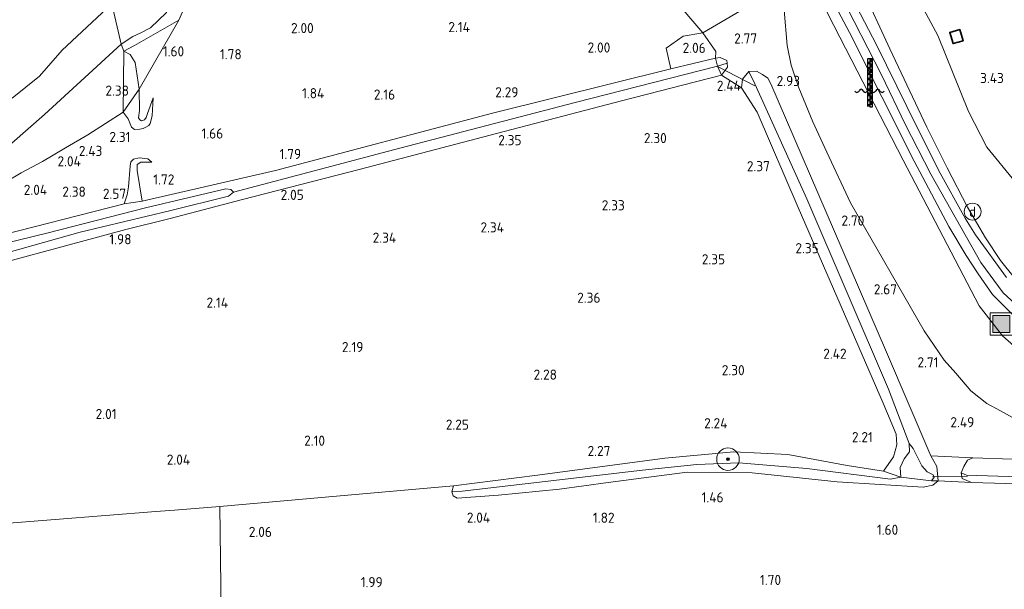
# Model space of a CAD drawing. Extents: x 141961 to 144947, y 416202 to 417778.
# Tile 52 of 122: x 142792 to 142966, y 417420 to 417521. Entities that reach past the tile are written whole.
import ezdxf
from ezdxf.enums import TextEntityAlignment as Align
from ezdxf.lldxf.tags import DXFTag

# ---------------------------------------------------------------- set-up
doc = ezdxf.new("R2010")
doc.units = 0
for name, color, linetype, lineweight in [('B-ME-GR-BOOM-S', 90, 'Continuous', 25), ('B-ME-GR-GRAS-GV', 60, 'Continuous', 13), ('B-ME-GR-RIET-GV', 120, 'Continuous', 13), ('B-ME-GW-TALUD_KRUIN-G', 90, 'Continuous', 18), ('B-ME-GW-TALUD_TEEN-G', 90, 'Continuous', 18), ('B-ME-IE-MEUBILAIR_DIJKPAAL-S', 7, 'Continuous', 25), ('B-ME-IE-MEUBILAIR_WATERWEGMEUBILAIR-S', 150, 'Continuous', 25), ('B-ME-IE-MEUBILAIR_WEGMEUBILAIR-S', 7, 'Continuous', 25), ('B-ME-IE-TERREINAFSCHEIDING_DOORGANG-G', 210, 'Continuous', 18), ('B-ME-IE-TERREINAFSCHEIDING_KUNSTMATIG_HEKWERK-G', 20, 'IE-TERREINAFSCHEIDING-KUNSTMATIG', 18), ('B-ME-KG-KADASTRAAL_DAKRAND-G', 170, 'Continuous', 18), ('B-ME-KW-KUNSTWERK_DUIKER-G', 170, 'Continuous', 18), ('B-ME-OG-BEBOUWING_SCHUUR-GV', 7, 'Continuous', 35), ('B-ME-OG-HOOGTEPUNT-S', 7, 'Continuous', 25), ('B-ME-OG-TERREIN_GROEN_TUIN-GV', 7, 'Continuous', 18), ('B-ME-OG-WATER_GREPPEL-G', 160, 'Continuous', 18), ('B-ME-OG-WATER_POEL-GV', 7, 'Continuous', 18), ('B-ME-OG-WATER_SLOOT-G', 120, 'Continuous', 18), ('B-ME-OG-WATER_SLOOT-GV', 120, 'Continuous', 18), ('B-ME-VH-VERHARDING_ASFALT-GV', 252, 'Continuous', 18), ('B-ME-WH-WINTERBED-G', 150, 'WH-WINTERBED', 18)]:
    doc.layers.add(name, color=color, linetype=linetype, lineweight=lineweight)
doc.styles.add('NLCS-ISO', font='NLCS-ISO.ttf')
doc.styles.add('NLCS-ISO-ANNOTATIVE-T18', font='NLCS-ISO.ttf', dxfattribs={"height": 1.8})
doc.styles.get("Standard").update_dxf_attribs({"font": 'arial.ttf'})
doc.linetypes.add('IE-TERREINAFSCHEIDING-KUNSTMATIG', pattern='A,4,[82,NLCS.SHX,S=0.75,R=90,X=0,Y=0],4,-2', length=10)
tags = doc.linetypes.add('WH-WINTERBED', pattern='A,6,-3.5,["WB",Standard,S=1.8,R=0,X=-1.5,Y=-0.9],-3.5,6,-3.5,6,-3.5,6,-3.5,6,-3.5', length=51).pattern_tags.tags
tags[6] = DXFTag(74, 10)

# ---------------------------------------------------------------- blocks, each defined once
blk = doc.blocks.new('SAL-HOOGTELABEL-SO')
at = {"color": 0, "linetype": 'ByBlock', "lineweight": -2, "style": 'NLCS-ISO-ANNOTATIVE-T18'}
blk.add_attdef('HOOGTE', text='', height=1.8, dxfattribs=at).set_placement((2.79, 0), align=Align.RIGHT)
blk = doc.blocks.new('SGR-BOOM_01-SO')
at = {"linetype": 'ByBlock', "lineweight": 18}
h = blk.add_hatch(color=0, dxfattribs=at)
h.dxf.hatch_style = 1
edge = h.paths.add_edge_path()
edge.add_arc((0, 0), 0.25, 0, 360)
at = {"color": 0, "linetype": 'ByBlock', "lineweight": 18}
for radius in [2, 0.25]:
    blk.add_circle((0, 0), radius, dxfattribs=at)
blk = doc.blocks.new('SIE-WATER_WATERSTANDMETER-SO')
h = blk.add_hatch(color=256)
h.dxf.hatch_style = 1
h.paths.add_polyline_path([(0.46, 5.64), (0, 5.64), (0, 5.17), (0.46, 5.17)])
h = blk.add_hatch(color=256)
h.dxf.hatch_style = 1
h.paths.add_polyline_path([(0, 5.17), (-0.46, 5.17), (-0.46, 4.7), (0, 4.7)])
h = blk.add_hatch(color=256)
h.dxf.hatch_style = 1
h.paths.add_polyline_path([(0, 4.22), (-0.46, 4.22), (-0.46, 3.75), (0, 3.75)])
h = blk.add_hatch(color=256)
h.dxf.hatch_style = 1
h.paths.add_polyline_path([(0.46, 4.7), (0, 4.7), (0, 4.22), (0.46, 4.22)])
h = blk.add_hatch(color=256)
h.dxf.hatch_style = 1
h.paths.add_polyline_path([(0.46, 3.75), (0, 3.75), (0, 3.28), (0.46, 3.28)])
h = blk.add_hatch(color=256)
h.dxf.hatch_style = 1
h.paths.add_polyline_path([(0, 3.28), (-0.46, 3.28), (-0.46, 2.81), (0, 2.81)])
h = blk.add_hatch(color=256)
h.dxf.hatch_style = 1
h.paths.add_polyline_path([(0, 2.34), (-0.46, 2.34), (-0.46, 1.86), (0, 1.86)])
h = blk.add_hatch(color=256)
h.dxf.hatch_style = 1
h.paths.add_polyline_path([(0.46, 2.81), (0, 2.81), (0, 2.34), (0.46, 2.34)])
h = blk.add_hatch(color=256)
h.dxf.hatch_style = 1
h.paths.add_polyline_path([(0.46, 1.86), (0, 1.86), (0, 1.39), (0.46, 1.39)])
h = blk.add_hatch(color=256)
h.dxf.hatch_style = 1
h.paths.add_polyline_path([(0, 1.39), (-0.46, 1.39), (-0.46, 0.92), (0, 0.92)])
h = blk.add_hatch(color=256)
h.dxf.hatch_style = 1
h.paths.add_polyline_path([(0, 0.45), (-0.46, 0.45), (-0.46, -0.02), (0, -0.02)])
h = blk.add_hatch(color=256)
h.dxf.hatch_style = 1
h.paths.add_polyline_path([(0.46, 0.92), (0, 0.92), (0, 0.45), (0.46, 0.45)])
h = blk.add_hatch(color=256)
h.dxf.hatch_style = 1
h.paths.add_polyline_path([(0, -0.49), (-0.46, -0.49), (-0.46, -0.97), (0, -0.97)])
h = blk.add_hatch(color=256)
h.dxf.hatch_style = 1
h.paths.add_polyline_path([(0, -1.44), (-0.46, -1.44), (-0.46, -1.91), (0, -1.91)])
h = blk.add_hatch(color=256)
h.dxf.hatch_style = 1
h.paths.add_polyline_path([(0.46, -0.02), (0, -0.02), (0, -0.49), (0.46, -0.49)])
h = blk.add_hatch(color=256)
h.dxf.hatch_style = 1
h.paths.add_polyline_path([(0.46, -0.97), (0, -0.97), (0, -1.44), (0.46, -1.44)])
h = blk.add_hatch(color=256)
h.dxf.hatch_style = 1
h.paths.add_polyline_path([(0, -2.38), (-0.46, -2.38), (-0.46, -2.85), (0, -2.85)])
h = blk.add_hatch(color=256)
h.dxf.hatch_style = 1
h.paths.add_polyline_path([(0.46, -1.91), (0, -1.91), (0, -2.38), (0.46, -2.38)])
blk.add_lwpolyline([(0.46, -2.79), (0.46, 5.64), (-0.46, 5.64), (-0.46, -2.79)])
for points in [[(0.46, 5.64), (0, 5.64), (0, 5.17), (0.46, 5.17)], [(0.46, 5.17), (0, 5.17), (0, 4.7), (0.46, 4.7)], [(0.46, 4.7), (0, 4.7), (0, 4.22), (0.46, 4.22)], [(0.46, 4.22), (0, 4.22), (0, 3.75), (0.46, 3.75)], [(0.46, 3.75), (0, 3.75), (0, 3.28), (0.46, 3.28)], [(0.46, 3.28), (0, 3.28), (0, 2.81), (0.46, 2.81)], [(0.46, 2.81), (0, 2.81), (0, 2.34), (0.46, 2.34)], [(0.46, 2.34), (0, 2.34), (0, 1.86), (0.46, 1.86)], [(0.46, 1.86), (0, 1.86), (0, 1.39), (0.46, 1.39)], [(0.46, 1.39), (0, 1.39), (0, 0.92), (0.46, 0.92)], [(0.46, 0.92), (0, 0.92), (0, 0.45), (0.46, 0.45)], [(0.46, 0.45), (0, 0.45), (0, -0.02), (0.46, -0.02)], [(0.46, -0.02), (0, -0.02), (0, -0.49), (0.46, -0.49)], [(0.46, -0.49), (0, -0.49), (0, -0.97), (0.46, -0.97)], [(0.46, -0.97), (0, -0.97), (0, -1.44), (0.46, -1.44)], [(0.46, -1.44), (0, -1.44), (0, -1.91), (0.46, -1.91)], [(0.46, -1.91), (0, -1.91), (0, -2.38), (0.46, -2.38)], [(0.46, -2.38), (0, -2.38), (0, -2.85), (0.46, -2.85)]]:
    blk.add_lwpolyline(points, close=True)
for centre, radius, start, end in [((-1.55, -0.12), 0.381, 16.8947, 163.1053), ((-0.08, -0.12), 0.381, 16.8947, 163.1053), ((1.4, -0.12), 0.381, 16.8947, 163.1053), ((-2.31, 0.11), 0.413, 196.8947, 343.1053), ((-0.82, 0.1), 0.391, 196.8947, 343.1053), ((0.66, 0.1), 0.391, 196.8947, 343.1053), ((2.16, 0.11), 0.413, 196.8947, 343.1053)]:
    blk.add_arc(centre, radius, start, end)
blk = doc.blocks.new('SIE-WEG_AFVALBAK-SO')
at = {"linetype": 'ByBlock', "lineweight": 18}
h = blk.add_hatch(color=0, dxfattribs=at)
h.dxf.hatch_style = 1
h.paths.add_polyline_path([(-1.5, -1.5), (1.5, -1.5), (1.5, 1.5), (-1.5, 1.5)])
at = {"color": 0, "linetype": 'ByBlock', "lineweight": 18}
for points in [[(-2, -2), (2, -2), (2, 2), (-2, 2)], [(-1.5, -1.5), (1.5, -1.5), (1.5, 1.5), (-1.5, 1.5)]]:
    blk.add_lwpolyline(points, close=True, dxfattribs=at)
blk = doc.blocks.new('SIE-DIJKPAAL-SO')
at = {"color": 0, "linetype": 'ByBlock', "lineweight": 18}
blk.add_circle((0, 0), 1.5, dxfattribs=at)
at = {"color": 0, "linetype": 'ByBlock', "lineweight": 18, "style": 'NLCS-ISO'}
blk.add_text('d', height=1.8, dxfattribs=at).set_placement((0, 0), align=Align.MIDDLE_CENTER)

msp = doc.modelspace()

# ---------------------------------------------------------------- linework, layer by layer
at = {"layer": 'B-ME-GR-GRAS-GV'}
for points in [[(142901.62, 417608.21, 6.49), (142908.36, 417595.41, 6.4), (142913.68, 417583.72, 6.43), (142919.43, 417571.53, 6.43), (142924.97, 417559.84, 6.3), (142929.2, 417550.65, 6.25), (142935.61, 417537.79, 6.46), (142941.13, 417527.1, 6.64), (142946.15, 417516.13, 6.94), (142952.69, 417502.23, 6.92), (142956.29, 417495.01, 6.82), (142959.94, 417488.06, 6.87), (142963.09, 417482.59, 6.75), (142965.79, 417478.57, 6.67), (142968.18, 417475.59, 6.57)], [(142966.84, 417475.55, 6.82), (142961.33, 417483.12, 6.94), (142959.58, 417485.97, 6.98), (142954.8, 417494.62, 7), (142949.18, 417505.9, 7.05), (142943.74, 417516.83, 6.92), (142938.07, 417527.78, 6.92), (142932.61, 417538.2, 6.68), (142927.36, 417547.63, 6.58), (142923.71, 417554.69, 6.53), (142919.64, 417562.54, 6.55), (142914.56, 417572.44, 6.55), (142906.11, 417590.54, 6.45), (142898.7, 417606.14, 6.63)], [(142971.64, 417448.67, 2.9), (142965.77, 417451.92, 3.12), (142963.33, 417453.21, 3.06), (142960.52, 417455.44, 2.99), (142957.83, 417458.6, 3.03), (142955.79, 417460.91, 2.98), (142952.25, 417466.1, 3.01), (142939.14, 417488.79, 2.78), (142934.97, 417497.79, 2.94), (142932.46, 417503.18, 2.94), (142930, 417509.19, 3.02), (142928.63, 417513.26, 3.14), (142927.89, 417516.72, 3.48), (142927.39, 417523.02, 4.08), (142927.29, 417529.41, 5.02), (142927.71, 417532.64, 5.58), (142929, 417535.55, 6.44), (142930.02, 417532.66, 6.72), (142935.18, 417522.25, 6.79), (142948.49, 417496.4, 6.86), (142961.98, 417470.55, 6.89), (142966.12, 417465.23, 6.85), (142970.71, 417461.17, 6.87)], [(142970.71, 417461.17, 6.87), (142966.12, 417465.23, 6.85), (142961.98, 417470.55, 6.89), (142948.49, 417496.4, 6.86), (142935.18, 417522.25, 6.79), (142930.02, 417532.66, 6.72), (142929, 417535.55, 6.44), (142927.71, 417532.64, 5.58), (142927.29, 417529.41, 5.02), (142927.39, 417523.02, 4.08), (142927.89, 417516.72, 3.48), (142928.63, 417513.26, 3.14), (142930, 417509.19, 3.02), (142932.46, 417503.18, 2.94), (142934.97, 417497.79, 2.94), (142939.14, 417488.79, 2.78), (142952.25, 417466.1, 3.01), (142955.79, 417460.91, 2.98), (142957.83, 417458.6, 3.03), (142960.52, 417455.44, 2.99), (142963.33, 417453.21, 3.06), (142965.77, 417451.92, 3.12), (142971.64, 417448.67, 2.9)], [(142930.12, 417535.75, 6.7), (142938.99, 417519.01, 6.79), (142950.43, 417496.2, 6.85), (142956.58, 417484.64, 6.88), (142959.7, 417479.45, 6.88), (142961.79, 417476.24, 6.94), (142964.35, 417472.53, 6.83), (142970.51, 417466.43, 6.83)], [(142782.49, 417488.6, 2), (142791.92, 417494.11, 2.06), (142795.7, 417496.15, 2.25), (142799.8, 417498.54, 2.17), (142803.77, 417500.9, 2.54), (142810.05, 417504.89, 2.62), (142810.9, 417503.73, 2.49), (142811.53, 417502.22, 2.34), (142812.07, 417501.85, 2.29), (142812.96, 417501.88, 2.28), (142813.56, 417501.99, 2.24), (142814.03, 417502.24, 2.18), (142814.56, 417502.55, 2.09), (142814.85, 417502.91, 2.08), (142815.18, 417504.23, 1.98), (142815.36, 417507.45, 1.88), (142814.33, 417504.67, 1.72), (142814.14, 417503.93, 1.74), (142813.79, 417503.54, 1.74), (142813.28, 417503.36, 1.74), (142812.96, 417503.55, 1.74), (142812.77, 417503.9, 1.76), (142812.91, 417505.19, 1.76), (142812.88, 417508.96, 1.63), (142819.89, 417521.24, 1.67), (142823.36, 417529.09, 1.62)], [(142907.34, 417525.62, 2.4), (142912.92, 417518.98, 2.21), (142909.45, 417518.37, 2.31), (142906.42, 417516.23, 2.3), (142907.28, 417512.59, 2.39), (142875.59, 417504.71, 2.45), (142837.07, 417494.57, 1.96), (142813.43, 417489.11, 1.62), (142812.51, 417494.52, 1.72), (142812.49, 417495.64, 1.66), (142813.14, 417496, 1.61), (142814.09, 417496.03, 1.68), (142815.13, 417496.04, 1.9), (142814.42, 417496.63, 2.04), (142812.87, 417496.8, 2.13), (142811.85, 417496.58, 2.18), (142811.37, 417496.1, 2.18), (142811.29, 417495.32, 2.45), (142810.99, 417491.65, 2.71), (142810.73, 417490.23, 2.76), (142810.23, 417488.61, 2.54), (142786.05, 417482.51, 2.11)], [(142967.93, 417443.33, 2.47), (142960.84, 417443.58, 2.3), (142953.44, 417443.96, 2.25), (142945.52, 417462.35, 2.46), (142937.61, 417480.73, 2.66), (142925.02, 417509.93, 3.08), (142924.46, 417510.91, 2.96), (142923.53, 417511.56, 2.82), (142922.46, 417512.16, 2.79), (142921.1, 417512.11, 2.57), (142919.98, 417510.77, 2.57), (142919.81, 417509.24, 2.58), (142916.24, 417511.48, 2.45), (142917.32, 417512.9, 2.29), (142917.26, 417513.6, 2.29), (142917.22, 417514.08, 2.29), (142916.03, 417514.61, 2.24), (142915.16, 417514.5, 2.21), (142915.22, 417515.64, 2.2), (142912.92, 417518.98, 2.21), (142921.23, 417523.79, 3.38)], [(142778.05, 417475.31, 1.85), (142810.53, 417484.11, 2.09), (142818.37, 417486.06, 2.25), (142831.22, 417489.43, 2.21), (142851.91, 417494.75, 2.33), (142875.21, 417500.83, 2.41), (142898.5, 417506.91, 2.48), (142916.24, 417511.48, 2.45), (142919.81, 417509.24, 2.58), (142922.61, 417504.88, 2.56), (142929.89, 417488.01, 2.52), (142944.93, 417453.26, 2.35), (142947.23, 417447.77, 2.29), (142947.4, 417445.91, 2.22), (142946.79, 417443.75, 2.13), (142944.99, 417441.2, 1.96), (142938.56, 417442.24, 2.02), (142928.01, 417444.14, 2.12), (142918.44, 417444.65, 2.17), (142906.17, 417443.51, 2.2), (142883.61, 417440.53, 2.17), (142868.66, 417438.61, 2.1), (142847.93, 417436.77, 2.18), (142827.2, 417434.93, 2.26), (142819.16, 417434.3, 2.21), (142815.85, 417434.04, 2.2), (142797.96, 417432.64, 2.1), (142768.72, 417430.34, 1.94)], [(142780.89, 417477.55, 1.57), (142802.39, 417483.63, 1.57), (142818.23, 417487.42, 1.57), (142828.72, 417490.01, 1.57), (142829.63, 417490.71, 1.57), (142859.15, 417498.51, 1.68), (142890.28, 417506.61, 1.68), (142915.56, 417513.03, 1.68), (142916.24, 417511.48, 2.45), (142898.5, 417506.91, 2.48), (142875.21, 417500.83, 2.41), (142851.91, 417494.75, 2.33), (142831.22, 417489.43, 2.21), (142818.37, 417486.06, 2.25), (142810.53, 417484.11, 2.09), (142778.05, 417475.31, 1.85)], [(142687.16, 417419.28, 2.04), (142710.88, 417430.29, 1.98), (142736.23, 417442.49, 1.97), (142737.82, 417438.81, 1.83), (142741.85, 417427.6, 1.91), (142744.48, 417428.16, 1.91), (142768.72, 417430.34, 1.94), (142797.96, 417432.64, 2.1), (142815.85, 417434.04, 2.2), (142819.16, 417434.3, 2.21), (142827.2, 417434.93, 2.26), (142827.51, 417411.57, 2.25)], [(142827.51, 417411.57, 2.25), (142827.2, 417434.93, 2.26), (142847.93, 417436.77, 2.18), (142868.66, 417438.61, 2.1), (142868.36, 417437.56, 2.14), (142868.61, 417436.82, 2.04), (142869.34, 417436.41, 1.98), (142876.68, 417436.96, 1.93), (142887.47, 417438.04, 1.98), (142896.11, 417439.21, 1.84), (142910.13, 417441.03, 1.83), (142921.7, 417440.9, 1.82), (142936.77, 417439.29, 1.7), (142952.08, 417438.35, 1.73), (142953.75, 417438.71, 1.89), (142954.7, 417439.49, 1.78), (142960.62, 417439.22, 1.7), (142976.92, 417438.74, 1.7)]]:
    msp.add_polyline3d(points, dxfattribs=at)
for points in [[(142819.89, 417521.24, 1.67), (142812.88, 417508.96, 1.63), (142812.16, 417513.71, 1.78), (142811.27, 417515.1, 1.84), (142810.13, 417515.72, 2.02), (142812.04, 417516.75, 1.68)], [(142915.16, 417514.5, 2.21), (142907.28, 417512.59, 2.39), (142906.42, 417516.23, 2.3), (142909.45, 417518.37, 2.31), (142912.92, 417518.98, 2.21), (142915.22, 417515.64, 2.2)], [(142812.88, 417508.96, 1.63), (142810.05, 417504.89, 2.62), (142810.13, 417515.72, 2.02), (142811.27, 417515.1, 1.84), (142812.16, 417513.71, 1.78)], [(142859.15, 417498.51, 1.68), (142829.63, 417490.71, 1.57), (142829.17, 417491.17, 1.57), (142828.26, 417491.3, 1.57), (142814, 417487.95, 1.57), (142796.71, 417483.48, 1.57), (142775.85, 417478.39, 1.57), (142772.35, 417478.18, 1.57), (142768.35, 417477.62, 1.54), (142766.48, 417476.33, 1.57), (142765.81, 417476.2, 1.57), (142766.03, 417477.64, 1.7), (142767.03, 417478.01, 1.54), (142770.75, 417478.95, 1.57), (142771.51, 417479.18, 1.75), (142786.05, 417482.51, 2.11), (142810.23, 417488.61, 2.54), (142813.43, 417489.11, 1.62), (142837.07, 417494.57, 1.96), (142875.59, 417504.71, 2.45), (142907.28, 417512.59, 2.39), (142915.16, 417514.5, 2.21), (142915.56, 417513.03, 1.68), (142890.28, 417506.61, 1.68)], [(142917.26, 417513.6, 2.29), (142915.56, 417513.03, 1.68), (142915.16, 417514.5, 2.21), (142916.03, 417514.61, 2.24), (142917.22, 417514.08, 2.29)], [(142917.32, 417512.9, 2.29), (142916.24, 417511.48, 2.45), (142915.56, 417513.03, 1.68), (142917.26, 417513.6, 2.29)], [(142947.94, 417441.84, 1.61), (142948.07, 417440.17, 1.61), (142944.99, 417441.2, 1.96), (142946.79, 417443.75, 2.13), (142947.4, 417445.91, 2.22), (142947.23, 417447.77, 2.29), (142944.93, 417453.26, 2.35), (142929.89, 417488.01, 2.52), (142922.61, 417504.88, 2.56), (142919.81, 417509.24, 2.58), (142919.98, 417510.77, 2.57), (142921.1, 417512.11, 2.57), (142922.17, 417509.93, 1.61), (142931.41, 417489.53, 1.61), (142945.89, 417455.75, 1.61), (142949.58, 417446.09, 1.61), (142949.6, 417444.64, 1.61), (142948.65, 417443.42, 1.61)], [(142954.45, 417442.02, 2.05), (142954.7, 417439.49, 1.78), (142953.53, 417439.5, 1.61), (142953.99, 417440.13, 1.61), (142953.85, 417440.54, 1.61), (142952.75, 417441.12, 1.61), (142951.8, 417442.13, 1.61), (142950.3, 417445.26, 1.61), (142949.58, 417446.09, 1.61), (142945.89, 417455.75, 1.61), (142931.41, 417489.53, 1.61), (142922.17, 417509.93, 1.61), (142921.1, 417512.11, 2.57), (142922.46, 417512.16, 2.79), (142923.53, 417511.56, 2.82), (142924.46, 417510.91, 2.96), (142925.02, 417509.93, 3.08), (142937.61, 417480.73, 2.66), (142945.52, 417462.35, 2.46), (142953.44, 417443.96, 2.25)], [(142812.96, 417503.55, 1.74), (142813.28, 417503.36, 1.74), (142813.79, 417503.54, 1.74), (142814.14, 417503.93, 1.74), (142814.33, 417504.67, 1.72), (142815.36, 417507.45, 1.88), (142815.18, 417504.23, 1.98), (142814.85, 417502.91, 2.08), (142814.56, 417502.55, 2.09), (142814.03, 417502.24, 2.18), (142813.56, 417501.99, 2.24), (142812.96, 417501.88, 2.28), (142812.07, 417501.85, 2.29), (142811.53, 417502.22, 2.34), (142810.9, 417503.73, 2.49), (142810.05, 417504.89, 2.62), (142812.88, 417508.96, 1.63), (142812.91, 417505.19, 1.76), (142812.77, 417503.9, 1.76)], [(142813.43, 417489.11, 1.62), (142810.23, 417488.61, 2.54), (142810.73, 417490.23, 2.76), (142810.99, 417491.65, 2.71), (142811.29, 417495.32, 2.45), (142811.37, 417496.1, 2.18), (142811.85, 417496.58, 2.18), (142812.87, 417496.8, 2.13), (142814.42, 417496.63, 2.04), (142815.13, 417496.04, 1.9), (142814.09, 417496.03, 1.68), (142813.14, 417496, 1.61), (142812.49, 417495.64, 1.66), (142812.51, 417494.52, 1.72)], [(143057.05, 417442.53, 1.44), (143026.36, 417439.81, 1.51), (143012.83, 417439.14, 1.52), (142996.81, 417439.31, 1.61), (142959.76, 417440.5, 1.61), (142958.8, 417440.91, 1.88), (142959.29, 417442.04, 2.15), (142959.91, 417443.19, 2.25), (142960.84, 417443.58, 2.3), (142967.93, 417443.33, 2.47), (142997.25, 417441.81, 2.66), (143014.06, 417441.97, 2.7), (143028.41, 417442.87, 2.68), (143057.07, 417445.72, 2.75), (143057.06, 417443.73, 1.8)], [(142928.01, 417444.14, 2.12), (142938.56, 417442.24, 2.02), (142944.99, 417441.2, 1.96), (142948.07, 417440.17, 1.61), (142946.25, 417439.82, 1.61), (142931.41, 417441.66, 1.61), (142919.32, 417442.69, 1.61), (142911.88, 417442.39, 1.61), (142902.22, 417441.36, 1.6), (142870.2, 417437.66, 1.61), (142868.36, 417437.56, 2.14), (142868.66, 417438.61, 2.1), (142883.61, 417440.53, 2.17), (142906.17, 417443.51, 2.2), (142918.44, 417444.65, 2.17)], [(142958.96, 417439.9, 1.81), (142960.62, 417439.22, 1.7), (142954.7, 417439.49, 1.78), (142954.45, 417442.02, 2.05), (142953.44, 417443.96, 2.25), (142960.84, 417443.58, 2.3), (142959.91, 417443.19, 2.25), (142959.29, 417442.04, 2.15), (142958.8, 417440.91, 1.88)], [(142931.41, 417441.66, 1.61), (142946.25, 417439.82, 1.61), (142948.07, 417440.17, 1.61), (142953.53, 417439.5, 1.61), (142954.7, 417439.49, 1.78), (142953.75, 417438.71, 1.89), (142952.08, 417438.35, 1.73), (142936.77, 417439.29, 1.7), (142921.7, 417440.9, 1.82), (142910.13, 417441.03, 1.83), (142896.11, 417439.21, 1.84), (142887.47, 417438.04, 1.98), (142876.68, 417436.96, 1.93), (142869.34, 417436.41, 1.98), (142868.61, 417436.82, 2.04), (142868.36, 417437.56, 2.14), (142870.2, 417437.66, 1.61), (142902.22, 417441.36, 1.6), (142911.88, 417442.39, 1.61), (142919.32, 417442.69, 1.61)], [(143043.23, 417440.03, 1.7), (143024.98, 417438.58, 1.7), (143011.65, 417437.94, 1.7), (142997.47, 417437.95, 1.7), (142976.92, 417438.74, 1.7), (142960.62, 417439.22, 1.7), (142958.96, 417439.9, 1.81), (142958.8, 417440.91, 1.88), (142959.76, 417440.5, 1.61), (142996.81, 417439.31, 1.61), (143012.83, 417439.14, 1.52), (143026.36, 417439.81, 1.51), (143057.05, 417442.53, 1.44), (143057.23, 417441.21, 1.71)]]:
    msp.add_polyline3d(points, close=True, dxfattribs=at)
at = {"layer": 'B-ME-GR-RIET-GV'}
for points in [[(142812.04, 417516.75, 1.68), (142810.13, 417515.72, 2.02), (142809.67, 417516.96, 1.62), (142811.73, 417518.34, 1.62), (142813.15, 417518.97, 1.62), (142814.87, 417519.85, 1.62), (142817.75, 417522.55, 1.62), (142819, 417526.85, 1.62), (142820.21, 417528.51, 1.62), (142821.59, 417529.09, 1.62), (142823.36, 417529.09, 1.62), (142819.89, 417521.24, 1.67)], [(142773.21, 417483.62, 1.96), (142767.72, 417482.69, 1.86), (142765.63, 417482.85, 1.62), (142771.19, 417484.04, 1.62), (142776.18, 417487.11, 1.62), (142796.06, 417504.47, 1.62), (142809.67, 417516.96, 1.62), (142810.13, 417515.72, 2.02), (142810.05, 417504.89, 2.62), (142803.77, 417500.9, 2.54), (142799.8, 417498.54, 2.17), (142795.7, 417496.15, 2.25), (142791.92, 417494.11, 2.06), (142782.49, 417488.6, 2)]]:
    msp.add_polyline3d(points, close=True, dxfattribs=at)
for points in [[(142790.3, 417507.4, 1.62), (142795.16, 417511.28, 1.62), (142799.19, 417515.9, 1.62), (142808.01, 417524.13, 1.62), (142809.67, 417516.96, 1.62), (142796.06, 417504.47, 1.62), (142776.18, 417487.11, 1.62)], [(142817.75, 417522.55, 1.62), (142814.87, 417519.85, 1.62), (142813.15, 417518.97, 1.62), (142811.73, 417518.34, 1.62), (142809.67, 417516.96, 1.62), (142808.01, 417524.13, 1.62)]]:
    msp.add_polyline3d(points, dxfattribs=at)
at = {"layer": 'B-ME-GW-TALUD_KRUIN-G'}
for points in [[(142924.97, 417559.84, 6.3), (142929.2, 417550.65, 6.25), (142935.61, 417537.79, 6.46), (142941.13, 417527.1, 6.64), (142946.15, 417516.13, 6.94)], [(142930.02, 417532.66, 6.72), (142935.18, 417522.25, 6.79), (142948.49, 417496.4, 6.86), (142961.98, 417470.55, 6.89), (142966.12, 417465.23, 6.85), (142970.71, 417461.17, 6.87), (142974.76, 417459.02, 6.72), (142980.45, 417457.16, 6.79), (142988.53, 417456.02, 6.71), (142999.28, 417455.37, 6.72), (143025.95, 417456.28, 6.72), (143056.23, 417458.37, 6.5)], [(142946.15, 417516.13, 6.94), (142952.69, 417502.23, 6.92)], [(142815.36, 417507.45, 1.88), (142815.18, 417504.23, 1.98), (142814.85, 417502.91, 2.08), (142814.56, 417502.55, 2.09), (142814.03, 417502.24, 2.18), (142813.56, 417501.99, 2.24), (142812.96, 417501.88, 2.28), (142812.07, 417501.85, 2.29), (142811.53, 417502.22, 2.34), (142810.9, 417503.73, 2.49), (142810.05, 417504.89, 2.62)], [(142952.69, 417502.23, 6.92), (142956.29, 417495.01, 6.82), (142959.94, 417488.06, 6.87), (142963.09, 417482.59, 6.75), (142965.79, 417478.57, 6.67), (142968.18, 417475.59, 6.57), (142970.8, 417472.75, 6.54), (142973.88, 417469.95, 6.52), (142978.48, 417467.4, 6.49)], [(142810.23, 417488.61, 2.54), (142810.73, 417490.23, 2.76), (142810.99, 417491.65, 2.71), (142811.29, 417495.32, 2.45), (142811.37, 417496.1, 2.18), (142811.85, 417496.58, 2.18), (142812.87, 417496.8, 2.13), (142814.42, 417496.63, 2.04), (142815.13, 417496.04, 1.9)]]:
    msp.add_polyline3d(points, dxfattribs=at)
at = {"layer": 'B-ME-GW-TALUD_TEEN-G'}
for points in [[(142894.73, 417637.28, 3.14), (142899.99, 417626.49, 3.27), (142908.75, 417610.78, 3.27), (142915.27, 417597.41, 3.3), (142920.11, 417585.48, 3.42), (142920.88, 417583.76, 3.41), (142924.45, 417575.78, 3.47), (142925.71, 417573.51, 3.42), (142930.51, 417561.72, 3.49), (142932.71, 417557.25, 3.64), (142937.43, 417548.74, 3.86), (142942.04, 417540.61, 3.94), (142943.92, 417537.26, 3.97), (142949.24, 417528.68, 3.92), (142954.65, 417518.49, 3.99), (142960.12, 417505.03, 3.78), (142963.36, 417498.66, 3.85), (142968.37, 417492.53, 3.7)], [(142928.63, 417513.26, 3.14), (142927.89, 417516.72, 3.48), (142927.39, 417523.02, 4.08), (142927.29, 417529.41, 5.02), (142927.71, 417532.64, 5.58)], [(142812.91, 417505.19, 1.76), (142812.88, 417508.96, 1.63), (142812.16, 417513.71, 1.78), (142811.27, 417515.1, 1.84), (142810.13, 417515.72, 2.02)], [(142928.63, 417513.26, 3.14), (142930, 417509.19, 3.02), (142932.46, 417503.18, 2.94), (142934.97, 417497.79, 2.94), (142939.14, 417488.79, 2.78), (142952.25, 417466.1, 3.01), (142955.79, 417460.91, 2.98), (142957.83, 417458.6, 3.03), (142960.52, 417455.44, 2.99), (142963.33, 417453.21, 3.06), (142965.77, 417451.92, 3.12), (142971.64, 417448.67, 2.9), (142975.9, 417447.79, 2.89), (142984.57, 417446.26, 2.87), (143002.53, 417445.5, 2.83), (143009.55, 417445.59, 2.81), (143033.12, 417446.96, 2.84), (143056.8, 417449.05, 2.88)], [(142815.36, 417507.45, 1.88), (142814.33, 417504.67, 1.72), (142814.14, 417503.93, 1.74), (142813.79, 417503.54, 1.74), (142813.28, 417503.36, 1.74), (142812.96, 417503.55, 1.74), (142812.77, 417503.9, 1.76), (142812.91, 417505.19, 1.76)], [(142815.13, 417496.04, 1.9), (142814.09, 417496.03, 1.68), (142813.14, 417496, 1.61), (142812.49, 417495.64, 1.66), (142812.51, 417494.52, 1.72)], [(142813.43, 417489.11, 1.62), (142812.51, 417494.52, 1.72)]]:
    msp.add_polyline3d(points, dxfattribs=at)
at = {"layer": 'B-ME-IE-TERREINAFSCHEIDING_DOORGANG-G'}
for points in [[(142912.92, 417518.98, 2.21), (142915.22, 417515.64, 2.2)], [(142907.28, 417512.59, 2.39), (142906.42, 417516.23, 2.3)], [(142916.24, 417511.48, 2.45), (142919.81, 417509.24, 2.58)], [(142819.16, 417434.3, 2.21), (142815.85, 417434.04, 2.2)]]:
    msp.add_polyline3d(points, dxfattribs=at)
at = {"layer": 'B-ME-IE-TERREINAFSCHEIDING_KUNSTMATIG_HEKWERK-G'}
for points in [[(142808.01, 417524.13, 1.62), (142809.67, 417516.96, 1.62), (142810.13, 417515.72, 2.02), (142812.04, 417516.75, 1.68), (142819.89, 417521.24, 1.67), (142823.36, 417529.09, 1.62), (142827.76, 417539.01, 1.62), (142829.06, 417542.73, 1.62), (142833.96, 417559.16, 1.62), (142827.29, 417586.75, 1.62), (142822.36, 417603.04, 1.62), (142815.65, 417625.9, 1.62), (142809.89, 417650.8, 1.62), (142808.25, 417658.4, 1.62), (142804.99, 417674.33, 1.62), (142803.54, 417681.98, 1.62), (142802.96, 417690.96, 1.62), (142803.2, 417695.6, 1.62), (142803.3, 417705.04, 1.62), (142804.02, 417708.78, 2.63), (142815.83, 417699.17, 1.92)], [(142924.26, 417531.76, 5.02), (142923.66, 417525.49, 4.01), (142921.23, 417523.79, 3.38), (142912.92, 417518.98, 2.21), (142907.34, 417525.62, 2.4), (142905.71, 417524.8, 2.38), (142903.24, 417527.82, 2.44), (142898.14, 417536.42, 2.38), (142892.86, 417548.36, 2.19)], [(142819.89, 417521.24, 1.67), (142812.88, 417508.96, 1.63), (142810.05, 417504.89, 2.62), (142803.77, 417500.9, 2.54), (142799.8, 417498.54, 2.17), (142795.7, 417496.15, 2.25), (142791.92, 417494.11, 2.06), (142782.49, 417488.6, 2), (142773.21, 417483.62, 1.96), (142767.72, 417482.69, 1.86), (142765.63, 417482.85, 1.62)], [(142906.42, 417516.23, 2.3), (142909.45, 417518.37, 2.31), (142912.92, 417518.98, 2.21)], [(142810.13, 417515.72, 2.02), (142810.05, 417504.89, 2.62)], [(142915.56, 417513.03, 1.68), (142915.16, 417514.5, 2.21), (142915.22, 417515.64, 2.2)], [(142810.23, 417488.61, 2.54), (142813.43, 417489.11, 1.62), (142837.07, 417494.57, 1.96), (142875.59, 417504.71, 2.45), (142907.28, 417512.59, 2.39), (142915.16, 417514.5, 2.21)], [(142674.44, 417412.1, 2.1), (142687.16, 417419.28, 2.04), (142710.88, 417430.29, 1.98), (142736.23, 417442.49, 1.97), (142762.76, 417454.57, 1.89), (142767.05, 417457.02, 1.89), (142768.99, 417460.03, 1.86), (142771.03, 417469.97, 1.77), (142773.78, 417473.65, 1.84), (142778.05, 417475.31, 1.85), (142810.53, 417484.11, 2.09), (142818.37, 417486.06, 2.25), (142831.22, 417489.43, 2.21), (142851.91, 417494.75, 2.33), (142875.21, 417500.83, 2.41), (142898.5, 417506.91, 2.48), (142916.24, 417511.48, 2.45)], [(142916.24, 417511.48, 2.45), (142915.56, 417513.03, 1.68)], [(142953.44, 417443.96, 2.25), (142945.52, 417462.35, 2.46), (142937.61, 417480.73, 2.66), (142925.02, 417509.93, 3.08)], [(142919.81, 417509.24, 2.58), (142922.61, 417504.88, 2.56), (142929.89, 417488.01, 2.52), (142944.93, 417453.26, 2.35), (142947.23, 417447.77, 2.29), (142947.4, 417445.91, 2.22), (142946.79, 417443.75, 2.13), (142944.99, 417441.2, 1.96), (142938.56, 417442.24, 2.02), (142928.01, 417444.14, 2.12), (142918.44, 417444.65, 2.17), (142906.17, 417443.51, 2.2), (142883.61, 417440.53, 2.17), (142868.66, 417438.61, 2.1)], [(142810.23, 417488.61, 2.54), (142786.05, 417482.51, 2.11), (142771.51, 417479.18, 1.75)], [(142960.84, 417443.58, 2.3), (142967.93, 417443.33, 2.47), (142997.25, 417441.81, 2.66), (143014.06, 417441.97, 2.7), (143028.41, 417442.87, 2.68), (143057.07, 417445.72, 2.75)], [(142960.84, 417443.58, 2.3), (142953.44, 417443.96, 2.25)], [(142944.99, 417441.2, 1.96), (142948.07, 417440.17, 1.61), (142953.53, 417439.5, 1.61), (142954.7, 417439.49, 1.78), (142960.62, 417439.22, 1.7)], [(142960.62, 417439.22, 1.7), (142976.92, 417438.74, 1.7), (142997.47, 417437.95, 1.7), (143011.65, 417437.94, 1.7), (143024.98, 417438.58, 1.7), (143043.23, 417440.03, 1.7), (143057.23, 417441.21, 1.71)], [(142815.85, 417434.04, 2.2), (142797.96, 417432.64, 2.1), (142768.72, 417430.34, 1.94), (142744.48, 417428.16, 1.91), (142741.85, 417427.6, 1.91), (142737.82, 417438.81, 1.83)], [(142832.16, 417215.16, 1), (142831.1, 417231.45, 1), (142831.05, 417235.39, 1), (142830.75, 417244.03, 2.13), (142830.54, 417271.12, 2.71), (142829.69, 417295.09, 2.47), (142829.5, 417319.52, 2.6), (142829.03, 417340.65, 2.6), (142828.56, 417361.78, 2.59), (142827.83, 417388.21, 2.24), (142827.51, 417411.57, 2.25), (142827.2, 417434.93, 2.26), (142847.93, 417436.77, 2.18), (142868.66, 417438.61, 2.1)], [(142827.2, 417434.93, 2.26), (142819.16, 417434.3, 2.21)]]:
    msp.add_polyline3d(points, dxfattribs=at)
at = {"layer": 'B-ME-KG-KADASTRAAL_DAKRAND-G'}
msp.add_polyline3d([(142957.38, 417517.13, 5.67), (142956.84, 417518.99, 5.66), (142958.53, 417519.48, 5.65), (142959.07, 417517.61, 5.67)], close=True, dxfattribs=at)
at = {"layer": 'B-ME-KW-KUNSTWERK_DUIKER-G'}
for points in [[(142915.64, 417512.94, 1.92), (142922.19, 417509.58, 1.76)], [(142953.7, 417440.18, 1.69), (142959.94, 417440.3, 1.63)]]:
    msp.add_polyline3d(points, dxfattribs=at)
at = {"layer": 'B-ME-OG-BEBOUWING_SCHUUR-GV'}
msp.add_polyline3d([(142959.13, 417517.58, 3.82), (142957.35, 417517.07, 3.82), (142956.78, 417519.03, 3.82), (142958.56, 417519.54, 3.82)], close=True, dxfattribs=at)
at = {"layer": 'B-ME-OG-TERREIN_GROEN_TUIN-GV'}
for points in [[(142968.37, 417492.53, 3.7), (142963.36, 417498.66, 3.85), (142960.12, 417505.03, 3.78), (142954.65, 417518.49, 3.99), (142949.24, 417528.68, 3.92), (142943.92, 417537.26, 3.97), (142942.04, 417540.61, 3.94), (142937.43, 417548.74, 3.86), (142932.71, 417557.25, 3.64), (142930.51, 417561.72, 3.49), (142925.71, 417573.51, 3.42), (142924.45, 417575.78, 3.47), (142920.88, 417583.76, 3.41), (142920.11, 417585.48, 3.42), (142915.27, 417597.41, 3.3), (142908.75, 417610.78, 3.27)], [(142908.75, 417610.78, 3.27), (142915.27, 417597.41, 3.3), (142920.11, 417585.48, 3.42), (142920.88, 417583.76, 3.41), (142924.45, 417575.78, 3.47), (142925.71, 417573.51, 3.42), (142930.51, 417561.72, 3.49), (142932.71, 417557.25, 3.64), (142937.43, 417548.74, 3.86), (142942.04, 417540.61, 3.94), (142943.92, 417537.26, 3.97), (142949.24, 417528.68, 3.92), (142954.65, 417518.49, 3.99), (142960.12, 417505.03, 3.78), (142963.36, 417498.66, 3.85), (142968.37, 417492.53, 3.7)], [(142968.18, 417475.59, 6.57), (142965.79, 417478.57, 6.67), (142963.09, 417482.59, 6.75), (142959.94, 417488.06, 6.87), (142956.29, 417495.01, 6.82), (142952.69, 417502.23, 6.92), (142946.15, 417516.13, 6.94), (142941.13, 417527.1, 6.64), (142935.61, 417537.79, 6.46), (142929.2, 417550.65, 6.25), (142924.97, 417559.84, 6.3), (142919.43, 417571.53, 6.43), (142913.68, 417583.72, 6.43), (142908.36, 417595.41, 6.4), (142901.62, 417608.21, 6.49)]]:
    msp.add_polyline3d(points, dxfattribs=at)
for points in [[(142908.44, 417528.21, 2.79), (142910.26, 417527.12, 2.63), (142915.23, 417529.46, 3.09), (142916.66, 417528.92, 3.12), (142917.78, 417527.77, 3.16), (142920.28, 417525.4, 3.35), (142921.23, 417523.79, 3.38), (142912.92, 417518.98, 2.21), (142907.34, 417525.62, 2.4), (142905.71, 417524.8, 2.38), (142903.24, 417527.82, 2.44), (142898.14, 417536.42, 2.38), (142892.86, 417548.36, 2.19), (142898.19, 417550.8, 2.63), (142904.12, 417553.52, 4.16), (142899.69, 417550.59, 2.69), (142899.01, 417549.64, 2.68), (142899.06, 417548.59, 2.48), (142901.47, 417543.16, 2.9), (142902.38, 417540.53, 2.85), (142903.17, 417538.62, 3.05), (142905.08, 417534.39, 2.98), (142907, 417530.89, 3.05)], [(142959.13, 417517.58, 3.82), (142958.56, 417519.54, 3.82), (142956.78, 417519.03, 3.82), (142957.35, 417517.07, 3.82)]]:
    msp.add_polyline3d(points, close=True, dxfattribs=at)
at = {"layer": 'B-ME-OG-WATER_GREPPEL-G'}
for points in [[(142915.56, 417513.03, 1.68), (142890.28, 417506.61, 1.68), (142859.15, 417498.51, 1.68), (142829.63, 417490.71, 1.57)], [(142949.58, 417446.09, 1.61), (142945.89, 417455.75, 1.61), (142931.41, 417489.53, 1.61), (142922.17, 417509.93, 1.61)], [(142948.07, 417440.17, 1.61), (142946.25, 417439.82, 1.61), (142931.41, 417441.66, 1.61), (142919.32, 417442.69, 1.61), (142911.88, 417442.39, 1.61), (142902.22, 417441.36, 1.6), (142870.2, 417437.66, 1.61)], [(143057.05, 417442.53, 1.44), (143026.36, 417439.81, 1.51), (143012.83, 417439.14, 1.52), (142996.81, 417439.31, 1.61), (142959.76, 417440.5, 1.61)]]:
    msp.add_polyline3d(points, dxfattribs=at)
at = {"layer": 'B-ME-OG-WATER_POEL-GV'}
msp.add_polyline3d([(142808.01, 417524.13, 1.62), (142799.19, 417515.9, 1.62), (142795.16, 417511.28, 1.62), (142790.3, 417507.4, 1.62)], dxfattribs=at)
at = {"layer": 'B-ME-OG-WATER_SLOOT-G'}
for points in [[(142915.16, 417514.5, 2.21), (142916.03, 417514.61, 2.24), (142917.22, 417514.08, 2.29), (142917.26, 417513.6, 2.29)], [(142917.26, 417513.6, 2.29), (142917.32, 417512.9, 2.29), (142916.24, 417511.48, 2.45)], [(142921.1, 417512.11, 2.57), (142919.98, 417510.77, 2.57), (142919.81, 417509.24, 2.58)], [(142925.02, 417509.93, 3.08), (142924.46, 417510.91, 2.96), (142923.53, 417511.56, 2.82), (142922.46, 417512.16, 2.79), (142921.1, 417512.11, 2.57)], [(142868.36, 417437.56, 2.14), (142868.61, 417436.82, 2.04), (142869.34, 417436.41, 1.98), (142876.68, 417436.96, 1.93), (142887.47, 417438.04, 1.98), (142896.11, 417439.21, 1.84), (142910.13, 417441.03, 1.83), (142921.7, 417440.9, 1.82), (142936.77, 417439.29, 1.7), (142952.08, 417438.35, 1.73), (142953.75, 417438.71, 1.89), (142954.7, 417439.49, 1.78), (142954.45, 417442.02, 2.05), (142953.44, 417443.96, 2.25)], [(142960.84, 417443.58, 2.3), (142959.91, 417443.19, 2.25), (142959.29, 417442.04, 2.15), (142958.8, 417440.91, 1.88)], [(142958.8, 417440.91, 1.88), (142958.96, 417439.9, 1.81), (142960.62, 417439.22, 1.7)], [(142868.66, 417438.61, 2.1), (142868.36, 417437.56, 2.14)]]:
    msp.add_polyline3d(points, dxfattribs=at)
at = {"layer": 'B-ME-OG-WATER_SLOOT-GV'}
for points in [[(142768.25, 417465.86, 1.57), (142767.22, 417464.46, 1.57), (142766.45, 417465.53, 1.57), (142765.9, 417470.08, 1.57), (142764.72, 417471.85, 1.57), (142765.81, 417476.2, 1.57), (142766.48, 417476.33, 1.57), (142768.35, 417477.62, 1.54), (142772.35, 417478.18, 1.57), (142775.85, 417478.39, 1.57), (142796.71, 417483.48, 1.57), (142814, 417487.95, 1.57), (142828.26, 417491.3, 1.57), (142829.17, 417491.17, 1.57), (142829.63, 417490.71, 1.57), (142828.72, 417490.01, 1.57), (142818.23, 417487.42, 1.57), (142802.39, 417483.63, 1.57), (142780.89, 417477.55, 1.57), (142772.66, 417474.5, 1.57), (142770.11, 417472.29, 1.57), (142768.74, 417468.62, 1.57)], [(142953.99, 417440.13, 1.61), (142953.53, 417439.5, 1.61), (142948.07, 417440.17, 1.61), (142947.94, 417441.84, 1.61), (142948.65, 417443.42, 1.61), (142949.6, 417444.64, 1.61), (142949.58, 417446.09, 1.61), (142950.3, 417445.26, 1.61), (142951.8, 417442.13, 1.61), (142952.75, 417441.12, 1.61), (142953.85, 417440.54, 1.61)]]:
    msp.add_polyline3d(points, close=True, dxfattribs=at)
at = {"layer": 'B-ME-VH-VERHARDING_ASFALT-GV'}
for points in [[(142898.7, 417606.14, 6.63), (142906.11, 417590.54, 6.45), (142914.56, 417572.44, 6.55), (142919.64, 417562.54, 6.55), (142923.71, 417554.69, 6.53), (142927.36, 417547.63, 6.58), (142932.61, 417538.2, 6.68), (142938.07, 417527.78, 6.92), (142943.74, 417516.83, 6.92), (142949.18, 417505.9, 7.05), (142954.8, 417494.62, 7), (142959.58, 417485.97, 6.98), (142961.33, 417483.12, 6.94), (142966.84, 417475.55, 6.82)], [(142970.51, 417466.43, 6.83), (142964.35, 417472.53, 6.83), (142961.79, 417476.24, 6.94), (142959.7, 417479.45, 6.88), (142956.58, 417484.64, 6.88), (142950.43, 417496.2, 6.85), (142938.99, 417519.01, 6.79), (142930.12, 417535.75, 6.7)]]:
    msp.add_polyline3d(points, dxfattribs=at)
at = {"layer": 'B-ME-WH-WINTERBED-G'}
msp.add_polyline3d([(142972.06, 417467.52, 6.95), (142966.27, 417472.87, 6.95), (142962.27, 417478.22, 6.95), (142953.44, 417493.88, 7.01), (142948.88, 417502.77, 6.99), (142944.67, 417511.5, 6.93), (142932.55, 417535.21, 6.71), (142923.18, 417551.41, 6.66), (142910.46, 417576.31, 6.68), (142898.91, 417599.68, 6.71), (142888.72, 417620.98, 6.66), (142877.54, 417642.07, 6.7), (142867.76, 417660.25, 6.69), (142855.7, 417680.47, 6.62), (142847.71, 417693.47, 6.62), (142838.97, 417705.99, 6.6), (142829.26, 417715.04, 6.59), (142819.64, 417721.99, 6.6), (142810.92, 417727.19, 6.61), (142800.25, 417731.17, 6.66), (142790.55, 417733.19, 6.68)], dxfattribs=at)

# ---------------------------------------------------------------- block references
at = {"layer": 'B-ME-GR-BOOM-S'}
msp.add_blockref('SGR-BOOM_01-SO', (142917.4, 417443.34, 1.84), dxfattribs=at)
at = {"layer": 'B-ME-IE-MEUBILAIR_DIJKPAAL-S'}
msp.add_blockref('SIE-DIJKPAAL-SO', (142960.83, 417487.25, 7.16), dxfattribs=at)
at = {"layer": 'B-ME-IE-MEUBILAIR_WATERWEGMEUBILAIR-S'}
msp.add_blockref('SIE-WATER_WATERSTANDMETER-SO', (142942.6, 417508.7, 6.83), dxfattribs=at)
at = {"layer": 'B-ME-IE-MEUBILAIR_WEGMEUBILAIR-S'}
msp.add_blockref('SIE-WEG_AFVALBAK-SO', (142965.94, 417467.32, 7.02), dxfattribs=at)
at = {"layer": 'B-ME-OG-HOOGTEPUNT-S'}
for p, values in [((142841.07, 417518.91, 2), {'HOOGTE': '2.00'}), ((142868.8, 417519.09, 2.13), {'HOOGTE': '2.14'}), ((142919.79, 417517.07, 2.77), {'HOOGTE': '2.77'}), ((142818.07, 417514.79, 1.6), {'HOOGTE': '1.60'}), ((142893.72, 417515.47, 2), {'HOOGTE': '2.00'}), ((142910.66, 417515.41, 2.06), {'HOOGTE': '2.06'}), ((142828.29, 417514.28, 1.78), {'HOOGTE': '1.78'}), ((142927.4, 417509.54, 2.93), {'HOOGTE': '2.93'}), ((142963.58, 417510.05, 3.43), {'HOOGTE': '3.43'}), ((142808.27, 417507.82, 2.38), {'HOOGTE': '2.38'}), ((142916.89, 417508.68, 2.44), {'HOOGTE': '2.44'}), ((142842.95, 417507.36, 1.84), {'HOOGTE': '1.84'}), ((142855.52, 417507.12, 2.16), {'HOOGTE': '2.16'}), ((142877.41, 417507.53, 2.29), {'HOOGTE': '2.29'}), ((142808.54, 417499.6, 2.31), {'HOOGTE': '2.31'}), ((142825, 417500.21, 1.66), {'HOOGTE': '1.66'}), ((142903.74, 417499.4, 2.3), {'HOOGTE': '2.30'}), ((142877.96, 417499.03, 2.35), {'HOOGTE': '2.35'}), ((142803.55, 417497.12, 2.43), {'HOOGTE': '2.43'}), ((142838.84, 417496.58, 1.78), {'HOOGTE': '1.79'}), ((142799.73, 417495.29, 2.04), {'HOOGTE': '2.04'}), ((142922.05, 417494.41, 2.37), {'HOOGTE': '2.37'}), ((142816.33, 417492.06, 1.72), {'HOOGTE': '1.72'}), ((142793.74, 417490.22, 2.04), {'HOOGTE': '2.04'}), ((142800.62, 417489.89, 2.38), {'HOOGTE': '2.38'}), ((142807.77, 417489.52, 2.57), {'HOOGTE': '2.57'}), ((142839.3, 417489.33, 2.05), {'HOOGTE': '2.05'}), ((142896.29, 417487.48, 2.33), {'HOOGTE': '2.33'}), ((142874.85, 417483.56, 2.34), {'HOOGTE': '2.34'}), ((142938.81, 417484.77, 2.7), {'HOOGTE': '2.70'}), ((142855.71, 417481.73, 2.34), {'HOOGTE': '2.34'}), ((142808.72, 417481.46, 1.98), {'HOOGTE': '1.98'}), ((142930.72, 417479.87, 2.35), {'HOOGTE': '2.35'}), ((142914.1, 417477.9, 2.35), {'HOOGTE': '2.35'}), ((142944.62, 417472.57, 2.67), {'HOOGTE': '2.67'}), ((142825.87, 417470.21, 2.14), {'HOOGTE': '2.14'}), ((142891.97, 417471.08, 2.36), {'HOOGTE': '2.36'}), ((142849.88, 417462.33, 2.19), {'HOOGTE': '2.19'}), ((142935.67, 417461.14, 2.42), {'HOOGTE': '2.42'}), ((142951.99, 417459.63, 2.71), {'HOOGTE': '2.71'}), ((142884.25, 417457.44, 2.28), {'HOOGTE': '2.28'}), ((142917.57, 417458.23, 2.3), {'HOOGTE': '2.30'}), ((142806.07, 417450.45, 2.01), {'HOOGTE': '2.01'}), ((142868.62, 417448.57, 2.25), {'HOOGTE': '2.25'}), ((142914.52, 417448.82, 2.24), {'HOOGTE': '2.24'}), ((142958.33, 417449, 2.49), {'HOOGTE': '2.49'}), ((142843.08, 417445.72, 2.1), {'HOOGTE': '2.10'}), ((142940.33, 417446.35, 2.21), {'HOOGTE': '2.21'}), ((142893.74, 417443.9, 2.27), {'HOOGTE': '2.27'}), ((142819.13, 417442.36, 2.04), {'HOOGTE': '2.04'}), ((142913.82, 417435.67, 1.46), {'HOOGTE': '1.46'}), ((142872.39, 417432.07, 2.04), {'HOOGTE': '2.04'}), ((142894.48, 417432.05, 1.82), {'HOOGTE': '1.82'}), ((142833.64, 417429.54, 2.06), {'HOOGTE': '2.06'}), ((142944.83, 417429.92, 1.59), {'HOOGTE': '1.60'}), ((142853.31, 417420.62, 1.99), {'HOOGTE': '1.99'}), ((142924.04, 417421.02, 1.7), {'HOOGTE': '1.70'})]:
    msp.add_blockref('SAL-HOOGTELABEL-SO', p, dxfattribs=at).add_auto_attribs(values)

doc.saveas('drawing.dxf')
